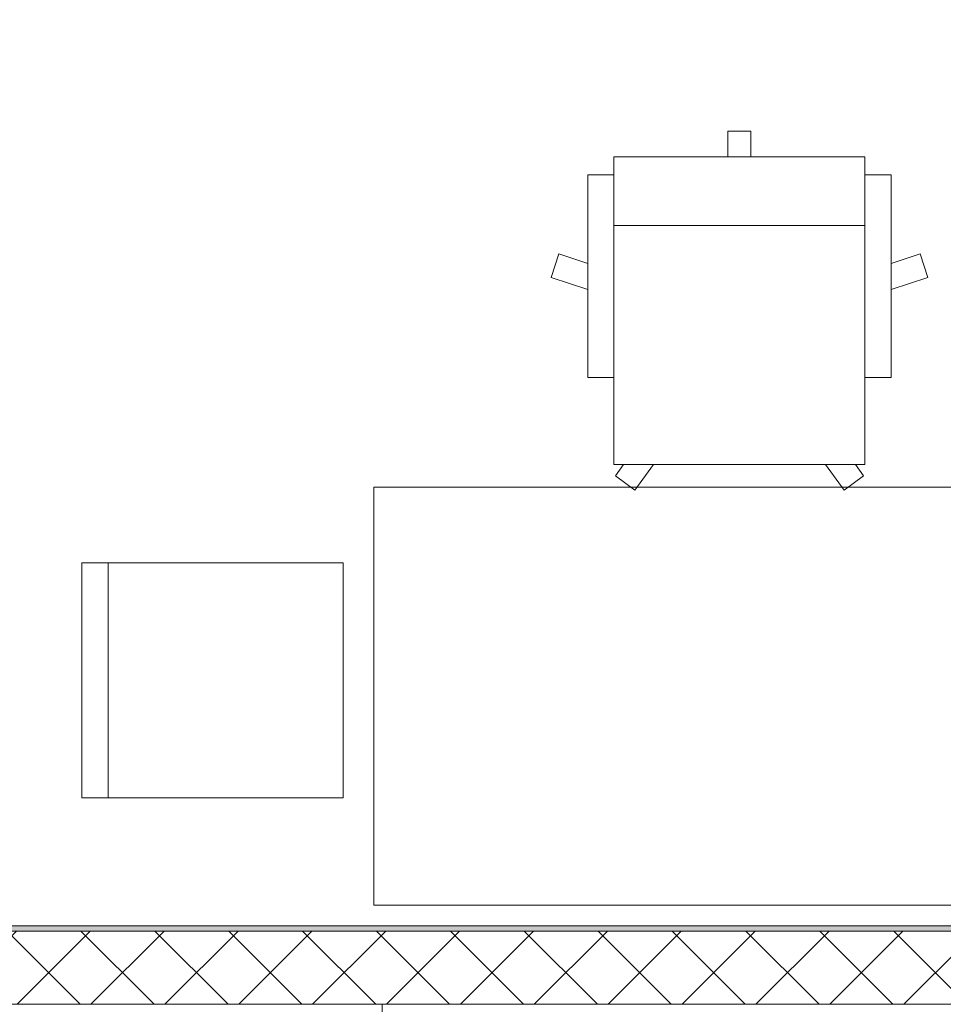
# Model space of a CAD drawing. Header units: millimetres. Extents: x 74467 to 235410, y -65 to 114857.
# Tile 222 of 256: x 136699 to 138467, y 73196 to 75081. Entities that reach past the tile are written whole.
import ezdxf

# ---------------------------------------------------------------- set-up
doc = ezdxf.new("R2010")
doc.units = ezdxf.units.MM
doc.header["$MEASUREMENT"] = 0
doc.linetypes.add('Wipeout_Contour', pattern=[1000, 0, -1000])
for name, color, linetype in [('1235 Vahelaed.AR', 7, 'Continuous'), ('1311 Siseseinad.AR', 7, 'Continuous'), ('1326 Seinapinnad.SA', 7, 'Continuous'), ('1330 Sisustus.SA', 7, 'Continuous'), ('9350 Netopind.AR', 7, 'Continuous')]:
    doc.layers.add(name, color=color, linetype=linetype)

# ---------------------------------------------------------------- blocks, each defined once
blk = doc.blocks.new('Slab_29_1', base_point=(132092.6, 72655.9))
at = {"color": 254, "linetype": 'Wipeout_Contour', "lineweight": 0, "ltscale": 914221.82988}
blk.add_wipeout([(132092.6, 71435.9), (133882.6, 71435.9), (137392.7, 71435.9), (137392.7, 73195.9), (132092.6, 73195.9), (132092.6, 72655.9)], dxfattribs=at).dxf.layer = '1235 Vahelaed.AR'
at = {"layer": '1235 Vahelaed.AR', "color": 7, "linetype": 'Continuous', "lineweight": 13, "flags": 128}
blk.add_lwpolyline([(132092.6, 73195.9), (137392.7, 73195.9), (137392.7, 71435.9), (133892.6, 71435.9)], dxfattribs=at)
blk = doc.blocks.new('Slab_30_1', base_point=(132092.6, 82085.9))
at = {"color": 254, "linetype": 'Wipeout_Contour', "lineweight": 0, "ltscale": 1090606.579719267}
blk.add_wipeout([(139453.9, 82085.9), (132092.6, 82085.9), (132092.6, 81405.9), (132092.6, 79005.9), (132092.6, 73195.9), (137392.7, 73195.9), (139453.9, 73195.9)], dxfattribs=at).dxf.layer = '1235 Vahelaed.AR'
at = {"layer": '1235 Vahelaed.AR', "color": 7, "linetype": 'Continuous', "lineweight": 13, "flags": 128}
blk.add_lwpolyline([(139453.9, 82085.9), (139453.9, 73195.9), (137392.7, 73195.9), (132092.6, 73195.9), (132092.6, 79005.9), (132092.6, 81405.9), (132092.6, 82085.9)], dxfattribs=at)
blk = doc.blocks.new('Arstikabinet_RG 131_17_1', base_point=(132392.6, 75815.9))
at = {"layer": '9350 Netopind.AR', "color": 7, "linetype": 'Continuous', "lineweight": 13, "flags": 128}
blk.add_lwpolyline([(132292.6, 73345.9), (138982.6, 73345.9), (138982.6, 73605.9), (139182.6, 73605.9), (139182.6, 73915.9), (139402.6, 73915.9), (139402.6, 75565.9), (138982.6, 75565.9), (138982.6, 75815.9), (132292.6, 75815.9)], close=True, dxfattribs=at)
blk = doc.blocks.new('Slab_46_1', base_point=(137392.7, 71435.9))
at = {"color": 254, "linetype": 'Wipeout_Contour', "lineweight": 0, "ltscale": 624690.267498}
blk.add_wipeout([(137392.7, 71435.9), (139442.6, 71435.9), (139442.6, 73195.9), (137392.7, 73195.9)], dxfattribs=at).dxf.layer = '1235 Vahelaed.AR'
at = {"layer": '1235 Vahelaed.AR', "color": 7, "linetype": 'Continuous', "lineweight": 13, "flags": 128}
blk.add_lwpolyline([(137392.7, 71435.9), (139442.6, 71435.9), (139442.6, 73195.9), (137392.7, 73195.9)], close=True, dxfattribs=at)
blk = doc.blocks.new('Wall_41_1', base_point=(132092.6, 73195.9))
at = {"layer": '1311 Siseseinad.AR', "linetype": 'Continuous', "lineweight": 13, "true_color": 0x50504f}
h = blk.add_hatch(dxfattribs=at)
h.set_pattern_fill('Plokk_õõnesbetoon_0001', color=251, style=0, pattern_type=2)
h.set_pattern_definition([(45, (0, 0), (-70.71068, 70.71068), []), (135, (0, 0), (70.71068, 70.71068), [])])
h.paths.add_polyline_path([(132282.6, 73335.9), (132282.6, 73195.9), (138992.6, 73195.9), (138992.6, 73335.9)])
at = {"layer": '1311 Siseseinad.AR', "color": 7, "linetype": 'Continuous', "lineweight": 15, "flags": 128}
for points in [[(138992.6, 73335.9), (132282.6, 73335.9)], [(132282.6, 73195.9), (138992.6, 73195.9)]]:
    blk.add_lwpolyline(points, dxfattribs=at)
blk = doc.blocks.new('Wall_273_1', base_point=(132282.6, 73335.9))
at = {"layer": '1326 Seinapinnad.SA', "linetype": 'Continuous', "lineweight": 0, "true_color": 0xfefefe}
blk.add_hatch(color=7, dxfattribs=at).paths.add_polyline_path([(138982.6, 73345.9), (132292.6, 73345.9), (132292.6, 73335.9), (138982.6, 73335.9)])
at = {"layer": '1326 Seinapinnad.SA', "color": 7, "linetype": 'Continuous', "lineweight": 15, "flags": 128}
for points in [[(132282.6, 73335.9), (138992.6, 73335.9)], [(138982.6, 73345.9), (132292.6, 73345.9)]]:
    blk.add_lwpolyline(points, dxfattribs=at)
blk = doc.blocks.new('Office Chair 04 24[296]_1', base_point=(138434.2, 74185.9))
at = {"layer": '1330 Sisustus.SA', "color": 253, "linetype": 'Continuous', "lineweight": 13, "true_color": 0xa5a6a4}
for p, q in [((138098.8, 74867.9), (138054.7, 74867.9)), ((138054.7, 74867.9), (138054.7, 74818.5)), ((138098.8, 74867.9), (138098.8, 74818.5)), ((137836.6, 74818.5), (138316.9, 74818.5)), ((137836.6, 74818.5), (137836.6, 74229.2)), ((137836.6, 74229.2), (137836.6, 74818.5)), ((137836.6, 74818.5), (137836.6, 74229.2)), ((138316.9, 74818.5), (138316.9, 74229.2)), ((138316.9, 74818.5), (138316.9, 74229.2)), ((137786.6, 74396), (137786.6, 74784.1)), ((137786.6, 74784.1), (137836.6, 74784.1)), ((138366.9, 74784.1), (138316.9, 74784.1)), ((138366.9, 74396), (138366.9, 74784.1)), ((138316.9, 74686.9), (137836.6, 74686.9)), ((137716.1, 74587.4), (137730.8, 74632.6)), ((137730.8, 74632.6), (137786.6, 74614.4)), ((138422.7, 74632.6), (138366.9, 74614.4)), ((138437.4, 74587.4), (138422.7, 74632.6)), ((137786.6, 74564.5), (137716.1, 74587.4)), ((138366.9, 74564.5), (138437.4, 74587.4)), ((137786.6, 74396), (137836.6, 74396)), ((137786.6, 74396), (137836.6, 74396)), ((138366.9, 74396), (138316.9, 74396)), ((138366.9, 74396), (138316.9, 74396)), ((138316.9, 74229.2), (137836.6, 74229.2)), ((137839.2, 74207.6), (137854.9, 74229.2)), ((137876.5, 74180.4), (137912, 74229.2)), ((138277, 74180.4), (138241.5, 74229.2)), ((138314.3, 74207.6), (138298.6, 74229.2)), ((137839.2, 74207.6), (137876.5, 74180.4)), ((138314.3, 74207.6), (138277, 74180.4))]:
    blk.add_line(p, q, dxfattribs=at)
blk = doc.blocks.new('Office Desk Rect 24[297]_1', base_point=(138976.7, 73385.9))
at = {"layer": '1330 Sisustus.SA', "color": 253, "linetype": 'Continuous', "lineweight": 13, "true_color": 0xa5a6a4, "flags": 128}
blk.add_lwpolyline([(138976.7, 73385.9), (137376.7, 73385.9), (137376.7, 74185.9), (138976.7, 74185.9)], close=True, dxfattribs=at)
blk = doc.blocks.new('Chair 10 24[298]_1', base_point=(136818.3, 73591.4))
at = {"layer": '1330 Sisustus.SA', "color": 253, "linetype": 'Continuous', "lineweight": 13, "true_color": 0xa5a6a4}
blk.add_line((136868.3, 73591.4), (136868.3, 74041.4), dxfattribs=at)
at = {"layer": '1330 Sisustus.SA', "color": 253, "linetype": 'Continuous', "lineweight": 13, "true_color": 0xa5a6a4, "flags": 128}
blk.add_lwpolyline([(137318.3, 73591.4), (137318.3, 74041.4), (136818.3, 74041.4), (136818.3, 73591.4)], close=True, dxfattribs=at)

msp = doc.modelspace()

# ---------------------------------------------------------------- block references
at = {"layer": '1235 Vahelaed.AR', "color": 7, "linetype": 'Continuous', "lineweight": 13}
msp.add_blockref('Slab_29_1', (132092.6, 72655.9), dxfattribs=at)

# ---------------------------------------------------------------- next in the draw order: block references
msp.add_blockref('Slab_30_1', (132092.6, 82085.9), dxfattribs=at)

# ---------------------------------------------------------------- next in the draw order: linework, layer by layer
at = {"layer": '9350 Netopind.AR', "color": 153, "linetype": 'Continuous', "lineweight": 0, "true_color": 0x7da59c, "flags": 128}
msp.add_lwpolyline([(132292.6, 73345.9), (138982.6, 73345.9), (138982.6, 73605.9), (139182.6, 73605.9), (139182.6, 73915.9), (139402.6, 73915.9), (139402.6, 75565.9), (138982.6, 75565.9), (138982.6, 75815.9), (132292.6, 75815.9)], close=True, dxfattribs=at)

# ---------------------------------------------------------------- next in the draw order: block references
at = {"layer": '1235 Vahelaed.AR', "color": 7, "linetype": 'Continuous', "lineweight": 13}
msp.add_blockref('Slab_46_1', (137392.7, 71435.9), dxfattribs=at)
at = {"layer": '1326 Seinapinnad.SA', "color": 7, "lineweight": 15}
msp.add_blockref('Wall_273_1', (132282.6, 73335.9), dxfattribs=at)
at = {"layer": '1330 Sisustus.SA', "color": 253, "linetype": 'Continuous', "lineweight": 13, "true_color": 0xa5a6a4}
for name, p in [('Office Chair 04 24[296]_1', (138434.2, 74185.9)), ('Office Desk Rect 24[297]_1', (138976.7, 73385.9)), ('Chair 10 24[298]_1', (136818.3, 73591.4))]:
    msp.add_blockref(name, p, dxfattribs=at)
at = {"layer": '9350 Netopind.AR', "color": 7, "linetype": 'Continuous', "lineweight": 13}
msp.add_blockref('Arstikabinet_RG 131_17_1', (132392.6, 75815.9), dxfattribs=at)

# ---------------------------------------------------------------- next in the draw order: block references
at = {"layer": '1311 Siseseinad.AR', "color": 7, "lineweight": 15}
msp.add_blockref('Wall_41_1', (132092.6, 73195.9), dxfattribs=at)

doc.saveas('drawing.dxf')
